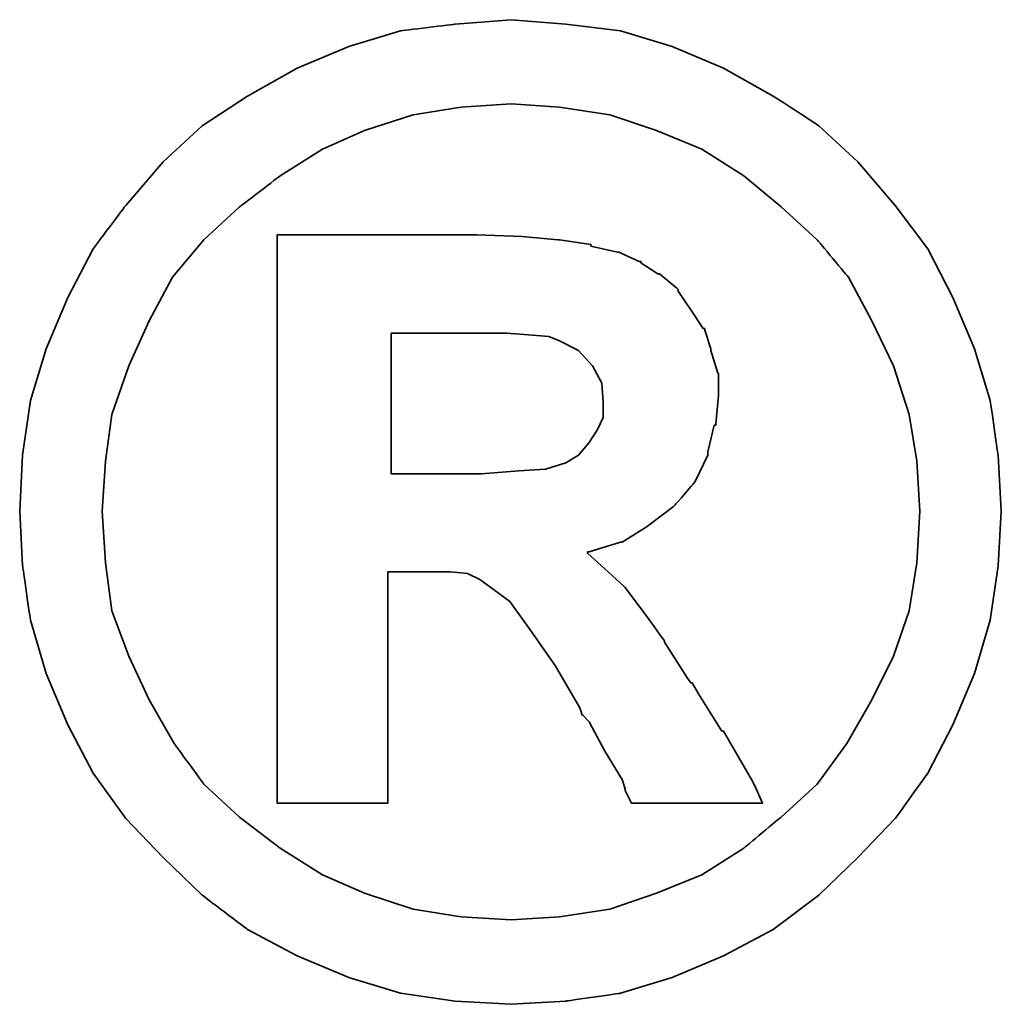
# Model space of a CAD drawing. Header units: inches. Extents: x 5 to 239, y 21 to 140.
# Tile 46 of 47: x 173.674 to 174.438, y 98.799 to 99.566. Entities that reach past the tile are written whole.
import ezdxf

# ---------------------------------------------------------------- set-up
doc = ezdxf.new("R2010")
doc.units = ezdxf.units.IN
doc.layers.add('DIM', color=4, linetype='Continuous')
doc.layers.add('layer 1', color=7, linetype='Continuous')

# ---------------------------------------------------------------- blocks, each defined once
blk = doc.blocks.new('TBI MOTION logo(完整正式版)')
at = {"layer": 'layer 1', "color": 22, "lineweight": 35}
for points, knots in [([(81.20634, 4.98624), (81.20634, 4.98624), (81.18649, 5.32862), (81.18649, 5.32862), (81.18649, 5.32862), (81.18649, 5.32862), (81.13886, 5.66206), (81.13886, 5.66206), (81.13886, 5.66206), (81.13886, 5.66206), (81.04359, 5.97764), (81.04359, 5.97764), (81.04359, 5.97764), (81.04359, 5.97764), (80.91061, 6.29124), (80.91061, 6.29124), (80.91061, 6.29124), (80.91061, 6.29124), (80.75778, 6.58697), (80.75778, 6.58697), (80.75778, 6.58697), (80.75778, 6.58697), (80.5593, 6.85294), (80.5593, 6.85294), (80.5593, 6.85294), (80.5593, 6.85294), (80.33105, 7.1189), (80.33105, 7.1189), (80.33105, 7.1189), (80.33105, 7.1189), (80.09287, 7.33921), (80.09287, 7.33921), (80.09287, 7.33921), (80.09287, 7.33921), (79.815, 7.51982), (79.815, 7.51982), (79.815, 7.51982), (79.815, 7.51982), (79.51133, 7.69051), (79.51133, 7.69051), (79.51133, 7.69051), (79.51133, 7.69051), (79.19773, 7.8235), (79.19773, 7.8235), (79.19773, 7.8235), (79.19773, 7.8235), (78.88215, 7.91877), (78.88215, 7.91877), (78.88215, 7.91877), (78.88215, 7.91877), (78.54871, 7.95846), (78.54871, 7.95846), (78.54871, 7.95846), (78.54871, 7.95846), (78.21526, 7.98625), (78.21526, 7.98625), (78.21526, 7.98625), (78.21526, 7.98625), (77.87388, 7.95846), (77.87388, 7.95846), (77.87388, 7.95846), (77.87388, 7.95846), (77.54044, 7.91877), (77.54044, 7.91877), (77.54044, 7.91877), (77.54044, 7.91877), (77.22485, 7.8235), (77.22485, 7.8235), (77.22485, 7.8235), (77.22485, 7.8235), (76.91027, 7.69051), (76.91027, 7.69051), (76.91027, 7.69051), (76.91027, 7.69051), (76.6056, 7.51982), (76.6056, 7.51982), (76.6056, 7.51982), (76.6056, 7.51982), (76.32972, 7.33921), (76.32972, 7.33921), (76.32972, 7.33921), (76.32972, 7.33921), (76.09154, 7.1189), (76.09154, 7.1189), (76.09154, 7.1189), (76.09154, 7.1189), (75.86329, 6.85294), (75.86329, 6.85294), (75.86329, 6.85294), (75.86329, 6.85294), (75.66382, 6.58697), (75.66382, 6.58697), (75.66382, 6.58697), (75.66382, 6.58697), (75.51099, 6.29124), (75.51099, 6.29124), (75.51099, 6.29124), (75.51099, 6.29124), (75.37702, 5.97764), (75.37702, 5.97764), (75.37702, 5.97764), (75.37702, 5.97764), (75.28175, 5.66206), (75.28175, 5.66206), (75.28175, 5.66206), (75.28175, 5.66206), (75.23411, 5.32862), (75.23411, 5.32862), (75.23411, 5.32862), (75.23411, 5.32862), (75.21625, 4.98624), (75.21625, 4.98624), (75.21625, 4.98624), (75.21625, 4.98624), (75.23411, 4.6528), (75.23411, 4.6528), (75.23411, 4.6528), (75.23411, 4.6528), (75.28175, 4.32035), (75.28175, 4.32035), (75.28175, 4.32035), (75.28175, 4.32035), (75.37702, 3.99583), (75.37702, 3.99583), (75.37702, 3.99583), (75.37702, 3.99583), (75.51099, 3.68224), (75.51099, 3.68224), (75.51099, 3.68224), (75.51099, 3.68224), (75.66382, 3.38749), (75.66382, 3.38749), (75.66382, 3.38749), (75.66382, 3.38749), (75.86329, 3.10963), (75.86329, 3.10963), (75.86329, 3.10963), (75.86329, 3.10963), (76.09154, 2.87145), (76.09154, 2.87145), (76.09154, 2.87145), (76.09154, 2.87145), (76.32972, 2.6432), (76.32972, 2.6432), (76.32972, 2.6432), (76.32972, 2.6432), (76.6056, 2.43381), (76.6056, 2.43381), (76.6056, 2.43381), (76.6056, 2.43381), (76.91027, 2.27205), (76.91027, 2.27205), (76.91027, 2.27205), (76.91027, 2.27205), (77.22485, 2.13906), (77.22485, 2.13906), (77.22485, 2.13906), (77.22485, 2.13906), (77.54044, 2.0438), (77.54044, 2.0438), (77.54044, 2.0438), (77.54044, 2.0438), (77.87388, 1.99616), (77.87388, 1.99616), (77.87388, 1.99616), (77.87388, 1.99616), (78.21526, 1.97631), (78.21526, 1.97631), (78.21526, 1.97631), (78.21526, 1.97631), (78.54871, 1.99616), (78.54871, 1.99616), (78.54871, 1.99616), (78.54871, 1.99616), (78.88215, 2.0438), (78.88215, 2.0438), (78.88215, 2.0438), (78.88215, 2.0438), (79.19773, 2.13906), (79.19773, 2.13906), (79.19773, 2.13906), (79.19773, 2.13906), (79.51133, 2.27205), (79.51133, 2.27205), (79.51133, 2.27205), (79.51133, 2.27205), (79.815, 2.43381), (79.815, 2.43381), (79.815, 2.43381), (79.815, 2.43381), (80.09287, 2.6432), (80.09287, 2.6432), (80.09287, 2.6432), (80.09287, 2.6432), (80.33105, 2.87145), (80.33105, 2.87145), (80.33105, 2.87145), (80.33105, 2.87145), (80.5593, 3.10963), (80.5593, 3.10963), (80.5593, 3.10963), (80.5593, 3.10963), (80.75778, 3.38749), (80.75778, 3.38749), (80.75778, 3.38749), (80.75778, 3.38749), (80.91061, 3.68224), (80.91061, 3.68224), (80.91061, 3.68224), (80.91061, 3.68224), (81.04359, 3.99583), (81.04359, 3.99583), (81.04359, 3.99583), (81.04359, 3.99583), (81.13886, 4.32035), (81.13886, 4.32035), (81.13886, 4.32035), (81.13886, 4.32035), (81.18649, 4.6528), (81.18649, 4.6528), (81.18649, 4.6528), (81.18649, 4.6528), (81.20634, 4.98624), (81.20634, 4.98624)], [0, 0, 0, 0, 0.0178571, 0.0178571, 0.0178571, 0.0178572, 0.0357143, 0.0357143, 0.0357143, 0.0357143, 0.0535714, 0.0535714, 0.0535714, 0.0535714, 0.0714286, 0.0714286, 0.0714286, 0.0714286, 0.0892857, 0.0892857, 0.0892857, 0.0892857, 0.1071429, 0.1071429, 0.1071429, 0.1071429, 0.125, 0.125, 0.125, 0.125, 0.1428571, 0.1428571, 0.1428571, 0.1428572, 0.1607143, 0.1607143, 0.1607143, 0.1607143, 0.1785714, 0.1785714, 0.1785714, 0.1785714, 0.1964286, 0.1964286, 0.1964286, 0.1964286, 0.2142857, 0.2142857, 0.2142857, 0.2142857, 0.2321429, 0.2321429, 0.2321429, 0.2321429, 0.25, 0.25, 0.25, 0.25, 0.2678571, 0.2678571, 0.2678571, 0.2678572, 0.2857143, 0.2857143, 0.2857143, 0.2857143, 0.3035714, 0.3035714, 0.3035714, 0.3035714, 0.3214286, 0.3214286, 0.3214286, 0.3214286, 0.3392857, 0.3392857, 0.3392857, 0.3392857, 0.3571429, 0.3571429, 0.3571429, 0.3571429, 0.375, 0.375, 0.375, 0.375, 0.3928571, 0.3928571, 0.3928571, 0.3928572, 0.4107143, 0.4107143, 0.4107143, 0.4107143, 0.4285714, 0.4285714, 0.4285714, 0.4285714, 0.4464286, 0.4464286, 0.4464286, 0.4464286, 0.4642857, 0.4642857, 0.4642857, 0.4642857, 0.4821429, 0.4821429, 0.4821429, 0.4821429, 0.5, 0.5, 0.5, 0.5, 0.5178571, 0.5178571, 0.5178571, 0.5178572, 0.5357143, 0.5357143, 0.5357143, 0.5357143, 0.5535714, 0.5535714, 0.5535714, 0.5535714, 0.5714286, 0.5714286, 0.5714286, 0.5714286, 0.5892857, 0.5892857, 0.5892857, 0.5892857, 0.6071429, 0.6071429, 0.6071429, 0.6071429, 0.625, 0.625, 0.625, 0.625, 0.6428571, 0.6428571, 0.6428571, 0.6428572, 0.6607143, 0.6607143, 0.6607143, 0.6607143, 0.6785714, 0.6785714, 0.6785714, 0.6785714, 0.6964286, 0.6964286, 0.6964286, 0.6964286, 0.7142857, 0.7142857, 0.7142857, 0.7142857, 0.7321429, 0.7321429, 0.7321429, 0.7321429, 0.75, 0.75, 0.75, 0.75, 0.7678571, 0.7678571, 0.7678571, 0.7678572, 0.7857143, 0.7857143, 0.7857143, 0.7857143, 0.8035714, 0.8035714, 0.8035714, 0.8035714, 0.8214286, 0.8214286, 0.8214286, 0.8214286, 0.8392857, 0.8392857, 0.8392857, 0.8392857, 0.8571429, 0.8571429, 0.8571429, 0.8571429, 0.875, 0.875, 0.875, 0.875, 0.8928571, 0.8928571, 0.8928571, 0.8928572, 0.9107143, 0.9107143, 0.9107143, 0.9107143, 0.9285714, 0.9285714, 0.9285714, 0.9285714, 0.9464286, 0.9464286, 0.9464286, 0.9464286, 0.9642857, 0.9642857, 0.9642857, 0.9642857, 0.9821429, 0.9821429, 0.9821429, 0.9821429, 1, 1, 1, 1]), ([(80.71014, 4.98624), (80.71014, 4.98624), (80.69129, 5.29091), (80.69129, 5.29091), (80.69129, 5.29091), (80.69129, 5.29091), (80.64464, 5.57672), (80.64464, 5.57672), (80.64464, 5.57672), (80.64464, 5.57672), (80.54937, 5.87245), (80.54937, 5.87245), (80.54937, 5.87245), (80.54937, 5.87245), (80.41639, 6.14833), (80.41639, 6.14833), (80.41639, 6.14833), (80.41639, 6.14833), (80.27349, 6.41429), (80.27349, 6.41429), (80.27349, 6.41429), (80.27349, 6.41429), (80.08295, 6.64255), (80.08295, 6.64255), (80.08295, 6.64255), (80.08295, 6.64255), (79.86264, 6.84301), (79.86264, 6.84301), (79.86264, 6.84301), (79.86264, 6.84301), (79.63439, 7.03355), (79.63439, 7.03355), (79.63439, 7.03355), (79.63439, 7.03355), (79.37835, 7.1963), (79.37835, 7.1963), (79.37835, 7.1963), (79.37835, 7.1963), (79.10246, 7.30944), (79.10246, 7.30944), (79.10246, 7.30944), (79.10246, 7.30944), (78.81665, 7.40471), (78.81665, 7.40471), (78.81665, 7.40471), (78.81665, 7.40471), (78.511, 7.45234), (78.511, 7.45234), (78.511, 7.45234), (78.511, 7.45234), (78.21526, 7.47219), (78.21526, 7.47219), (78.21526, 7.47219), (78.21526, 7.47219), (77.9106, 7.45234), (77.9106, 7.45234), (77.9106, 7.45234), (77.9106, 7.45234), (77.61685, 7.40471), (77.61685, 7.40471), (77.61685, 7.40471), (77.61685, 7.40471), (77.32012, 7.30944), (77.32012, 7.30944), (77.32012, 7.30944), (77.32012, 7.30944), (77.06309, 7.1963), (77.06309, 7.1963), (77.06309, 7.1963), (77.06309, 7.1963), (76.80606, 7.03355), (76.80606, 7.03355), (76.80606, 7.03355), (76.80606, 7.03355), (76.55797, 6.84301), (76.55797, 6.84301), (76.55797, 6.84301), (76.55797, 6.84301), (76.34063, 6.64255), (76.34063, 6.64255), (76.34063, 6.64255), (76.34063, 6.64255), (76.1491, 6.41429), (76.1491, 6.41429), (76.1491, 6.41429), (76.1491, 6.41429), (76.0062, 6.14833), (76.0062, 6.14833), (76.0062, 6.14833), (76.0062, 6.14833), (75.88314, 5.87245), (75.88314, 5.87245), (75.88314, 5.87245), (75.88314, 5.87245), (75.77794, 5.57672), (75.77794, 5.57672), (75.77794, 5.57672), (75.77794, 5.57672), (75.73924, 5.29091), (75.73924, 5.29091), (75.73924, 5.29091), (75.73924, 5.29091), (75.72039, 4.98624), (75.72039, 4.98624), (75.72039, 4.98624), (75.72039, 4.98624), (75.73924, 4.67165), (75.73924, 4.67165), (75.73924, 4.67165), (75.73924, 4.67165), (75.77794, 4.37791), (75.77794, 4.37791), (75.77794, 4.37791), (75.77794, 4.37791), (75.88314, 4.10102), (75.88314, 4.10102), (75.88314, 4.10102), (75.88314, 4.10102), (76.0062, 3.83407), (76.0062, 3.83407), (76.0062, 3.83407), (76.0062, 3.83407), (76.15902, 3.56811), (76.15902, 3.56811), (76.15902, 3.56811), (76.15902, 3.56811), (76.34063, 3.32001), (76.34063, 3.32001), (76.34063, 3.32001), (76.34063, 3.32001), (76.55797, 3.11955), (76.55797, 3.11955), (76.55797, 3.11955), (76.55797, 3.11955), (76.80606, 2.92901), (76.80606, 2.92901), (76.80606, 2.92901), (76.80606, 2.92901), (77.06309, 2.76725), (77.06309, 2.76725), (77.06309, 2.76725), (77.06309, 2.76725), (77.32012, 2.65412), (77.32012, 2.65412), (77.32012, 2.65412), (77.32012, 2.65412), (77.61685, 2.55786), (77.61685, 2.55786), (77.61685, 2.55786), (77.61685, 2.55786), (77.9106, 2.51022), (77.9106, 2.51022), (77.9106, 2.51022), (77.9106, 2.51022), (78.21526, 2.49137), (78.21526, 2.49137), (78.21526, 2.49137), (78.21526, 2.49137), (78.511, 2.51022), (78.511, 2.51022), (78.511, 2.51022), (78.511, 2.51022), (78.81665, 2.55786), (78.81665, 2.55786), (78.81665, 2.55786), (78.81665, 2.55786), (79.10246, 2.65412), (79.10246, 2.65412), (79.10246, 2.65412), (79.10246, 2.65412), (79.37835, 2.76725), (79.37835, 2.76725), (79.37835, 2.76725), (79.37835, 2.76725), (79.63439, 2.92901), (79.63439, 2.92901), (79.63439, 2.92901), (79.63439, 2.92901), (79.86264, 3.11955), (79.86264, 3.11955), (79.86264, 3.11955), (79.86264, 3.11955), (80.08295, 3.32001), (80.08295, 3.32001), (80.08295, 3.32001), (80.08295, 3.32001), (80.26356, 3.56811), (80.26356, 3.56811), (80.26356, 3.56811), (80.26356, 3.56811), (80.41639, 3.83407), (80.41639, 3.83407), (80.41639, 3.83407), (80.41639, 3.83407), (80.54937, 4.10102), (80.54937, 4.10102), (80.54937, 4.10102), (80.54937, 4.10102), (80.64464, 4.37791), (80.64464, 4.37791), (80.64464, 4.37791), (80.64464, 4.37791), (80.69129, 4.67165), (80.69129, 4.67165), (80.69129, 4.67165), (80.69129, 4.67165), (80.71014, 4.98624), (80.71014, 4.98624)], [0, 0, 0, 0, 0.0192308, 0.0192308, 0.0192308, 0.0192308, 0.0384615, 0.0384615, 0.0384615, 0.0384615, 0.0576923, 0.0576923, 0.0576923, 0.0576923, 0.0769231, 0.0769231, 0.0769231, 0.0769231, 0.0961538, 0.0961538, 0.0961538, 0.0961539, 0.1153846, 0.1153846, 0.1153846, 0.1153846, 0.1346154, 0.1346154, 0.1346154, 0.1346154, 0.1538462, 0.1538462, 0.1538462, 0.1538462, 0.1730769, 0.1730769, 0.1730769, 0.1730769, 0.1923077, 0.1923077, 0.1923077, 0.1923077, 0.2115385, 0.2115385, 0.2115385, 0.2115385, 0.2307692, 0.2307692, 0.2307692, 0.2307692, 0.25, 0.25, 0.25, 0.25, 0.2692308, 0.2692308, 0.2692308, 0.2692308, 0.2884615, 0.2884615, 0.2884615, 0.2884615, 0.3076923, 0.3076923, 0.3076923, 0.3076923, 0.3269231, 0.3269231, 0.3269231, 0.3269231, 0.3461538, 0.3461538, 0.3461538, 0.3461539, 0.3653846, 0.3653846, 0.3653846, 0.3653846, 0.3846154, 0.3846154, 0.3846154, 0.3846154, 0.4038462, 0.4038462, 0.4038462, 0.4038462, 0.4230769, 0.4230769, 0.4230769, 0.4230769, 0.4423077, 0.4423077, 0.4423077, 0.4423077, 0.4615385, 0.4615385, 0.4615385, 0.4615385, 0.4807692, 0.4807692, 0.4807692, 0.4807692, 0.5, 0.5, 0.5, 0.5, 0.5192308, 0.5192308, 0.5192308, 0.5192308, 0.5384615, 0.5384615, 0.5384615, 0.5384615, 0.5576923, 0.5576923, 0.5576923, 0.5576923, 0.5769231, 0.5769231, 0.5769231, 0.5769231, 0.5961538, 0.5961538, 0.5961538, 0.5961539, 0.6153846, 0.6153846, 0.6153846, 0.6153846, 0.6346154, 0.6346154, 0.6346154, 0.6346154, 0.6538462, 0.6538462, 0.6538462, 0.6538462, 0.6730769, 0.6730769, 0.6730769, 0.6730769, 0.6923077, 0.6923077, 0.6923077, 0.6923077, 0.7115385, 0.7115385, 0.7115385, 0.7115385, 0.7307692, 0.7307692, 0.7307692, 0.7307692, 0.75, 0.75, 0.75, 0.75, 0.7692308, 0.7692308, 0.7692308, 0.7692308, 0.7884615, 0.7884615, 0.7884615, 0.7884615, 0.8076923, 0.8076923, 0.8076923, 0.8076923, 0.8269231, 0.8269231, 0.8269231, 0.8269231, 0.8461538, 0.8461538, 0.8461538, 0.8461539, 0.8653846, 0.8653846, 0.8653846, 0.8653846, 0.8846154, 0.8846154, 0.8846154, 0.8846154, 0.9038462, 0.9038462, 0.9038462, 0.9038462, 0.9230769, 0.9230769, 0.9230769, 0.9230769, 0.9423077, 0.9423077, 0.9423077, 0.9423077, 0.9615385, 0.9615385, 0.9615385, 0.9615385, 0.9807692, 0.9807692, 0.9807692, 0.9807692, 1, 1, 1, 1]), ([(76.78721, 3.2823), (76.78721, 3.2823), (76.78721, 3.32001), (76.78721, 3.32001), (76.78721, 3.32001), (76.78721, 3.32001), (76.78721, 3.42422), (76.78721, 3.42422), (76.78721, 3.42422), (76.78721, 3.42422), (76.78721, 3.59689), (76.78721, 3.59689), (76.78721, 3.59689), (76.78721, 3.59689), (76.78721, 3.80529), (76.78721, 3.80529), (76.78721, 3.80529), (76.78721, 3.80529), (76.78721, 4.0524), (76.78721, 4.0524), (76.78721, 4.0524), (76.78721, 4.0524), (76.78721, 4.32035), (76.78721, 4.32035), (76.78721, 4.32035), (76.78721, 4.32035), (76.78721, 4.92868), (76.78721, 4.92868), (76.78721, 4.92868), (76.78721, 4.92868), (76.78721, 5.53801), (76.78721, 5.53801), (76.78721, 5.53801), (76.78721, 5.53801), (76.78721, 5.82482), (76.78721, 5.82482), (76.78721, 5.82482), (76.78721, 5.82482), (76.78721, 6.07291), (76.78721, 6.07291), (76.78721, 6.07291), (76.78721, 6.07291), (76.78721, 6.30017), (76.78721, 6.30017), (76.78721, 6.30017), (76.78721, 6.30017), (76.78721, 6.45399), (76.78721, 6.45399), (76.78721, 6.45399), (76.78721, 6.45399), (76.78721, 6.5572), (76.78721, 6.5572), (76.78721, 6.5572), (76.78721, 6.5572), (76.78721, 6.59689), (76.78721, 6.59689), (76.78721, 6.59689), (76.78721, 6.59689), (76.78721, 6.67232), (76.78721, 6.67232), (76.78721, 6.67232), (76.78721, 6.67232), (76.8537, 6.67232), (76.8537, 6.67232), (76.8537, 6.67232), (76.8537, 6.67232), (76.87355, 6.67232), (76.87355, 6.67232), (76.87355, 6.67232), (76.87355, 6.67232), (76.91027, 6.67232), (76.91027, 6.67232), (76.91027, 6.67232), (76.91027, 6.67232), (77.04424, 6.67232), (77.04424, 6.67232), (77.04424, 6.67232), (77.04424, 6.67232), (77.22485, 6.67232), (77.22485, 6.67232), (77.22485, 6.67232), (77.22485, 6.67232), (77.43524, 6.67232), (77.43524, 6.67232), (77.43524, 6.67232), (77.43524, 6.67232), (77.65357, 6.67232), (77.65357, 6.67232), (77.65357, 6.67232), (77.65357, 6.67232), (77.82625, 6.67232), (77.82625, 6.67232), (77.82625, 6.67232), (77.82625, 6.67232), (77.94037, 6.67232), (77.94037, 6.67232), (77.94037, 6.67232), (77.94037, 6.67232), (77.97709, 6.67232), (77.97709, 6.67232), (77.97709, 6.67232), (77.97709, 6.67232), (77.99694, 6.67232), (77.99694, 6.67232), (77.99694, 6.67232), (77.99694, 6.67232), (78.00686, 6.67232), (78.00686, 6.67232), (78.00686, 6.67232), (78.00686, 6.67232), (78.28275, 6.6624), (78.28275, 6.6624), (78.28275, 6.6624), (78.28275, 6.6624), (78.50107, 6.64255), (78.50107, 6.64255), (78.50107, 6.64255), (78.50107, 6.64255), (78.511, 6.64255), (78.511, 6.64255), (78.511, 6.64255), (78.511, 6.64255), (78.70154, 6.61476), (78.70154, 6.61476), (78.70154, 6.61476), (78.70154, 6.61476), (78.70154, 6.60483), (78.70154, 6.60483), (78.70154, 6.60483), (78.70154, 6.60483), (78.86429, 6.56713), (78.86429, 6.56713), (78.86429, 6.56713), (78.86429, 6.56713), (78.87223, 6.56713), (78.87223, 6.56713), (78.87223, 6.56713), (78.87223, 6.56713), (78.99727, 6.51056), (78.99727, 6.51056), (78.99727, 6.51056), (78.99727, 6.51056), (79.00719, 6.51056), (79.00719, 6.51056), (79.00719, 6.51056), (79.00719, 6.51056), (79.00719, 6.50162), (79.00719, 6.50162), (79.00719, 6.50162), (79.00719, 6.50162), (79.1104, 6.43415), (79.1104, 6.43415), (79.1104, 6.43415), (79.1104, 6.43415), (79.12132, 6.43415), (79.12132, 6.43415), (79.12132, 6.43415), (79.12132, 6.43415), (79.22552, 6.34781), (79.22552, 6.34781), (79.22552, 6.34781), (79.22552, 6.34781), (79.23544, 6.33888), (79.23544, 6.33888), (79.23544, 6.33888), (79.23544, 6.33888), (79.23544, 6.32895), (79.23544, 6.32895), (79.23544, 6.32895), (79.23544, 6.32895), (79.31087, 6.21483), (79.31087, 6.21483), (79.31087, 6.21483), (79.31087, 6.21483), (79.38629, 6.1007), (79.38629, 6.1007), (79.38629, 6.1007), (79.38629, 6.1007), (79.3972, 6.1007), (79.3972, 6.1007), (79.3972, 6.1007), (79.3972, 6.1007), (79.3972, 6.09078), (79.3972, 6.09078), (79.3972, 6.09078), (79.3972, 6.09078), (79.43392, 5.97764), (79.43392, 5.97764), (79.43392, 5.97764), (79.43392, 5.97764), (79.43392, 5.96772), (79.43392, 5.96772), (79.43392, 5.96772), (79.43392, 5.96772), (79.47362, 5.83474), (79.47362, 5.83474), (79.47362, 5.83474), (79.47362, 5.83474), (79.48156, 5.82482), (79.48156, 5.82482), (79.48156, 5.82482), (79.48156, 5.82482), (79.48156, 5.69977), (79.48156, 5.69977), (79.48156, 5.69977), (79.48156, 5.69977), (79.48156, 5.69183), (79.48156, 5.69183), (79.48156, 5.69183), (79.48156, 5.69183), (79.4637, 5.51915), (79.4637, 5.51915), (79.4637, 5.51915), (79.4637, 5.51915), (79.4637, 5.51122), (79.4637, 5.51122), (79.4637, 5.51122), (79.4637, 5.51122), (79.45377, 5.51122), (79.45377, 5.51122), (79.45377, 5.51122), (79.45377, 5.51122), (79.41507, 5.34847), (79.41507, 5.34847), (79.41507, 5.34847), (79.41507, 5.34847), (79.41507, 5.33854), (79.41507, 5.33854), (79.41507, 5.33854), (79.41507, 5.33854), (79.41507, 5.32862), (79.41507, 5.32862), (79.41507, 5.32862), (79.41507, 5.32862), (79.33865, 5.16785), (79.33865, 5.16785), (79.33865, 5.16785), (79.33865, 5.16785), (79.33071, 5.15693), (79.33071, 5.15693), (79.33071, 5.15693), (79.33071, 5.15693), (79.2156, 5.02495), (79.2156, 5.02495), (79.2156, 5.02495), (79.2156, 5.02495), (79.20567, 5.01502), (79.20567, 5.01502), (79.20567, 5.01502), (79.20567, 5.01502), (79.05483, 4.89991), (79.05483, 4.89991), (79.05483, 4.89991), (79.05483, 4.89991), (79.04491, 4.89197), (79.04491, 4.89197), (79.04491, 4.89197), (79.04491, 4.89197), (78.89208, 4.7967), (78.89208, 4.7967), (78.89208, 4.7967), (78.89208, 4.7967), (78.88215, 4.7967), (78.88215, 4.7967), (78.88215, 4.7967), (78.88215, 4.7967), (78.69161, 4.73913), (78.69161, 4.73913), (78.69161, 4.73913), (78.69161, 4.73913), (78.68169, 4.73913), (78.68169, 4.73913), (78.68169, 4.73913), (78.68169, 4.73913), (78.68169, 4.72921), (78.68169, 4.72921), (78.68169, 4.72921), (78.68169, 4.72921), (78.78688, 4.63394), (78.78688, 4.63394), (78.78688, 4.63394), (78.78688, 4.63394), (78.902, 4.52875), (78.902, 4.52875), (78.902, 4.52875), (78.902, 4.52875), (78.91093, 4.52081), (78.91093, 4.52081), (78.91093, 4.52081), (78.91093, 4.52081), (79.02506, 4.36798), (79.02506, 4.36798), (79.02506, 4.36798), (79.02506, 4.36798), (79.1501, 4.1953), (79.1501, 4.1953), (79.1501, 4.1953), (79.1501, 4.1953), (79.1501, 4.18736), (79.1501, 4.18736), (79.1501, 4.18736), (79.1501, 4.18736), (79.29201, 3.96705), (79.29201, 3.96705), (79.29201, 3.96705), (79.29201, 3.96705), (79.31087, 3.93828), (79.31087, 3.93828), (79.31087, 3.93828), (79.31087, 3.93828), (79.32079, 3.93828), (79.32079, 3.93828), (79.32079, 3.93828), (79.32079, 3.93828), (79.3585, 3.87178), (79.3585, 3.87178), (79.3585, 3.87178), (79.3585, 3.87178), (79.50141, 3.64353), (79.50141, 3.64353), (79.50141, 3.64353), (79.50141, 3.64353), (79.51133, 3.64353), (79.51133, 3.64353), (79.51133, 3.64353), (79.51133, 3.64353), (79.64431, 3.41528), (79.64431, 3.41528), (79.64431, 3.41528), (79.64431, 3.41528), (79.68202, 3.3478), (79.68202, 3.3478), (79.68202, 3.3478), (79.68202, 3.3478), (79.70187, 3.31009), (79.70187, 3.31009), (79.70187, 3.31009), (79.70187, 3.31009), (79.7495, 3.2049), (79.7495, 3.2049), (79.7495, 3.2049), (79.7495, 3.2049), (79.64431, 3.2049), (79.64431, 3.2049), (79.64431, 3.2049), (79.64431, 3.2049), (79.62546, 3.2049), (79.62546, 3.2049), (79.62546, 3.2049), (79.62546, 3.2049), (79.53912, 3.2049), (79.53912, 3.2049), (79.53912, 3.2049), (79.53912, 3.2049), (79.31087, 3.2049), (79.31087, 3.2049), (79.31087, 3.2049), (79.31087, 3.2049), (79.08262, 3.2049), (79.08262, 3.2049), (79.08262, 3.2049), (79.08262, 3.2049), (79.00719, 3.2049), (79.00719, 3.2049), (79.00719, 3.2049), (79.00719, 3.2049), (78.98735, 3.2049), (78.98735, 3.2049), (78.98735, 3.2049), (78.98735, 3.2049), (78.94964, 3.2049), (78.94964, 3.2049), (78.94964, 3.2049), (78.94964, 3.2049), (78.92979, 3.24459), (78.92979, 3.24459), (78.92979, 3.24459), (78.92979, 3.24459), (78.91093, 3.2823), (78.91093, 3.2823), (78.91093, 3.2823), (78.91093, 3.2823), (78.91093, 3.29223), (78.91093, 3.29223), (78.91093, 3.29223), (78.91093, 3.29223), (78.89208, 3.3478), (78.89208, 3.3478), (78.89208, 3.3478), (78.89208, 3.3478), (78.78688, 3.52048), (78.78688, 3.52048), (78.78688, 3.52048), (78.78688, 3.52048), (78.69161, 3.7001), (78.69161, 3.7001), (78.69161, 3.7001), (78.69161, 3.7001), (78.6539, 3.7388), (78.6539, 3.7388), (78.6539, 3.7388), (78.6539, 3.7388), (78.64398, 3.74873), (78.64398, 3.74873), (78.64398, 3.74873), (78.64398, 3.74873), (78.64398, 3.75766), (78.64398, 3.75766), (78.64398, 3.75766), (78.64398, 3.75766), (78.63405, 3.78644), (78.63405, 3.78644), (78.63405, 3.78644), (78.63405, 3.78644), (78.48321, 4.04347), (78.48321, 4.04347), (78.48321, 4.04347), (78.48321, 4.04347), (78.33038, 4.2618), (78.33038, 4.2618), (78.33038, 4.2618), (78.33038, 4.2618), (78.20732, 4.43447), (78.20732, 4.43447), (78.20732, 4.43447), (78.20732, 4.43447), (78.09221, 4.52081), (78.09221, 4.52081), (78.09221, 4.52081), (78.09221, 4.52081), (78.02472, 4.56845), (78.02472, 4.56845), (78.02472, 4.56845), (78.02472, 4.56845), (77.9493, 4.60616), (77.9493, 4.60616), (77.9493, 4.60616), (77.9493, 4.60616), (77.8451, 4.61608), (77.8451, 4.61608), (77.8451, 4.61608), (77.8451, 4.61608), (77.71113, 4.61608), (77.71113, 4.61608), (77.71113, 4.61608), (77.71113, 4.61608), (77.69128, 4.61608), (77.69128, 4.61608), (77.69128, 4.61608), (77.69128, 4.61608), (77.67342, 4.61608), (77.67342, 4.61608), (77.67342, 4.61608), (77.67342, 4.61608), (77.5583, 4.61608), (77.5583, 4.61608), (77.5583, 4.61608), (77.5583, 4.61608), (77.46303, 4.61608), (77.46303, 4.61608), (77.46303, 4.61608), (77.46303, 4.61608), (77.46303, 4.54761), (77.46303, 4.54761), (77.46303, 4.54761), (77.46303, 4.54761), (77.46303, 4.47318), (77.46303, 4.47318), (77.46303, 4.47318), (77.46303, 4.47318), (77.46303, 4.24294), (77.46303, 4.24294), (77.46303, 4.24294), (77.46303, 4.24294), (77.46303, 3.99583), (77.46303, 3.99583), (77.46303, 3.99583), (77.46303, 3.99583), (77.46303, 3.72888), (77.46303, 3.72888), (77.46303, 3.72888), (77.46303, 3.72888), (77.46303, 3.51055), (77.46303, 3.51055), (77.46303, 3.51055), (77.46303, 3.51055), (77.46303, 3.42422), (77.46303, 3.42422), (77.46303, 3.42422), (77.46303, 3.42422), (77.46303, 3.35773), (77.46303, 3.35773), (77.46303, 3.35773), (77.46303, 3.35773), (77.46303, 3.30017), (77.46303, 3.30017), (77.46303, 3.30017), (77.46303, 3.30017), (77.46303, 3.2823), (77.46303, 3.2823), (77.46303, 3.2823), (77.46303, 3.2823), (77.46303, 3.2049), (77.46303, 3.2049), (77.46303, 3.2049), (77.46303, 3.2049), (77.39753, 3.2049), (77.39753, 3.2049), (77.39753, 3.2049), (77.39753, 3.2049), (77.37768, 3.2049), (77.37768, 3.2049), (77.37768, 3.2049), (77.37768, 3.2049), (77.32012, 3.2049), (77.32012, 3.2049), (77.32012, 3.2049), (77.32012, 3.2049), (77.12165, 3.2049), (77.12165, 3.2049), (77.12165, 3.2049), (77.12165, 3.2049), (76.94897, 3.2049), (76.94897, 3.2049), (76.94897, 3.2049), (76.94897, 3.2049), (76.8924, 3.2049), (76.8924, 3.2049), (76.8924, 3.2049), (76.8924, 3.2049), (76.8537, 3.2049), (76.8537, 3.2049), (76.8537, 3.2049), (76.8537, 3.2049), (76.78721, 3.2049), (76.78721, 3.2049), (76.78721, 3.2049), (76.78721, 3.2049), (76.78721, 3.2823), (76.78721, 3.2823)], [0, 0, 0, 0, 0.0074074, 0.0074074, 0.0074074, 0.0074074, 0.0148148, 0.0148148, 0.0148148, 0.0148148, 0.0222222, 0.0222222, 0.0222222, 0.0222222, 0.0296296, 0.0296296, 0.0296296, 0.0296296, 0.037037, 0.037037, 0.037037, 0.037037, 0.0444444, 0.0444444, 0.0444444, 0.0444445, 0.0518519, 0.0518519, 0.0518519, 0.0518519, 0.0592593, 0.0592593, 0.0592593, 0.0592593, 0.0666667, 0.0666667, 0.0666667, 0.0666667, 0.0740741, 0.0740741, 0.0740741, 0.0740741, 0.0814815, 0.0814815, 0.0814815, 0.0814815, 0.0888889, 0.0888889, 0.0888889, 0.0888889, 0.0962963, 0.0962963, 0.0962963, 0.0962963, 0.1037037, 0.1037037, 0.1037037, 0.1037037, 0.1111111, 0.1111111, 0.1111111, 0.1111111, 0.1185185, 0.1185185, 0.1185185, 0.1185185, 0.1259259, 0.1259259, 0.1259259, 0.1259259, 0.1333333, 0.1333333, 0.1333333, 0.1333333, 0.1407407, 0.1407407, 0.1407407, 0.1407408, 0.1481481, 0.1481481, 0.1481481, 0.1481482, 0.1555556, 0.1555556, 0.1555556, 0.1555556, 0.162963, 0.162963, 0.162963, 0.162963, 0.1703704, 0.1703704, 0.1703704, 0.1703704, 0.1777778, 0.1777778, 0.1777778, 0.1777778, 0.1851852, 0.1851852, 0.1851852, 0.1851852, 0.1925926, 0.1925926, 0.1925926, 0.1925926, 0.2, 0.2, 0.2, 0.2, 0.2074074, 0.2074074, 0.2074074, 0.2074074, 0.2148148, 0.2148148, 0.2148148, 0.2148148, 0.2222222, 0.2222222, 0.2222222, 0.2222222, 0.2296296, 0.2296296, 0.2296296, 0.2296296, 0.237037, 0.237037, 0.237037, 0.237037, 0.2444444, 0.2444444, 0.2444444, 0.2444445, 0.2518519, 0.2518519, 0.2518519, 0.2518519, 0.2592593, 0.2592593, 0.2592593, 0.2592593, 0.2666667, 0.2666667, 0.2666667, 0.2666667, 0.2740741, 0.2740741, 0.2740741, 0.2740741, 0.2814815, 0.2814815, 0.2814815, 0.2814815, 0.2888889, 0.2888889, 0.2888889, 0.2888889, 0.2962963, 0.2962963, 0.2962963, 0.2962963, 0.3037037, 0.3037037, 0.3037037, 0.3037037, 0.3111111, 0.3111111, 0.3111111, 0.3111111, 0.3185185, 0.3185185, 0.3185185, 0.3185185, 0.3259259, 0.3259259, 0.3259259, 0.3259259, 0.3333333, 0.3333333, 0.3333333, 0.3333333, 0.3407407, 0.3407407, 0.3407407, 0.3407408, 0.3481481, 0.3481481, 0.3481481, 0.3481482, 0.3555556, 0.3555556, 0.3555556, 0.3555556, 0.362963, 0.362963, 0.362963, 0.362963, 0.3703704, 0.3703704, 0.3703704, 0.3703704, 0.3777778, 0.3777778, 0.3777778, 0.3777778, 0.3851852, 0.3851852, 0.3851852, 0.3851852, 0.3925926, 0.3925926, 0.3925926, 0.3925926, 0.4, 0.4, 0.4, 0.4, 0.4074074, 0.4074074, 0.4074074, 0.4074074, 0.4148148, 0.4148148, 0.4148148, 0.4148148, 0.4222222, 0.4222222, 0.4222222, 0.4222222, 0.4296296, 0.4296296, 0.4296296, 0.4296296, 0.437037, 0.437037, 0.437037, 0.437037, 0.4444444, 0.4444444, 0.4444444, 0.4444445, 0.4518519, 0.4518519, 0.4518519, 0.4518519, 0.4592593, 0.4592593, 0.4592593, 0.4592593, 0.4666667, 0.4666667, 0.4666667, 0.4666667, 0.4740741, 0.4740741, 0.4740741, 0.4740741, 0.4814815, 0.4814815, 0.4814815, 0.4814815, 0.4888889, 0.4888889, 0.4888889, 0.4888889, 0.4962963, 0.4962963, 0.4962963, 0.4962963, 0.5037037, 0.5037037, 0.5037037, 0.5037037, 0.5111111, 0.5111111, 0.5111111, 0.5111111, 0.5185185, 0.5185185, 0.5185185, 0.5185185, 0.5259259, 0.5259259, 0.5259259, 0.5259259, 0.5333333, 0.5333333, 0.5333333, 0.5333333, 0.5407407, 0.5407407, 0.5407407, 0.5407408, 0.5481481, 0.5481481, 0.5481481, 0.5481482, 0.5555556, 0.5555556, 0.5555556, 0.5555556, 0.562963, 0.562963, 0.562963, 0.562963, 0.5703704, 0.5703704, 0.5703704, 0.5703704, 0.5777778, 0.5777778, 0.5777778, 0.5777778, 0.5851852, 0.5851852, 0.5851852, 0.5851852, 0.5925926, 0.5925926, 0.5925926, 0.5925926, 0.6, 0.6, 0.6, 0.6, 0.6074074, 0.6074074, 0.6074074, 0.6074074, 0.6148148, 0.6148148, 0.6148148, 0.6148148, 0.6222222, 0.6222222, 0.6222222, 0.6222222, 0.6296296, 0.6296296, 0.6296296, 0.6296296, 0.637037, 0.637037, 0.637037, 0.637037, 0.6444444, 0.6444444, 0.6444444, 0.6444445, 0.6518519, 0.6518519, 0.6518519, 0.6518519, 0.6592593, 0.6592593, 0.6592593, 0.6592593, 0.6666667, 0.6666667, 0.6666667, 0.6666667, 0.6740741, 0.6740741, 0.6740741, 0.6740741, 0.6814815, 0.6814815, 0.6814815, 0.6814815, 0.6888889, 0.6888889, 0.6888889, 0.6888889, 0.6962963, 0.6962963, 0.6962963, 0.6962963, 0.7037037, 0.7037037, 0.7037037, 0.7037037, 0.7111111, 0.7111111, 0.7111111, 0.7111111, 0.7185185, 0.7185185, 0.7185185, 0.7185185, 0.7259259, 0.7259259, 0.7259259, 0.7259259, 0.7333333, 0.7333333, 0.7333333, 0.7333333, 0.7407407, 0.7407407, 0.7407407, 0.7407408, 0.7481481, 0.7481481, 0.7481481, 0.7481482, 0.7555556, 0.7555556, 0.7555556, 0.7555556, 0.762963, 0.762963, 0.762963, 0.762963, 0.7703704, 0.7703704, 0.7703704, 0.7703704, 0.7777778, 0.7777778, 0.7777778, 0.7777778, 0.7851852, 0.7851852, 0.7851852, 0.7851852, 0.7925926, 0.7925926, 0.7925926, 0.7925926, 0.8, 0.8, 0.8, 0.8, 0.8074074, 0.8074074, 0.8074074, 0.8074074, 0.8148148, 0.8148148, 0.8148148, 0.8148148, 0.8222222, 0.8222222, 0.8222222, 0.8222222, 0.8296296, 0.8296296, 0.8296296, 0.8296296, 0.837037, 0.837037, 0.837037, 0.837037, 0.8444444, 0.8444444, 0.8444444, 0.8444445, 0.8518519, 0.8518519, 0.8518519, 0.8518519, 0.8592593, 0.8592593, 0.8592593, 0.8592593, 0.8666667, 0.8666667, 0.8666667, 0.8666667, 0.8740741, 0.8740741, 0.8740741, 0.8740741, 0.8814815, 0.8814815, 0.8814815, 0.8814815, 0.8888889, 0.8888889, 0.8888889, 0.8888889, 0.8962963, 0.8962963, 0.8962963, 0.8962963, 0.9037037, 0.9037037, 0.9037037, 0.9037037, 0.9111111, 0.9111111, 0.9111111, 0.9111111, 0.9185185, 0.9185185, 0.9185185, 0.9185185, 0.9259259, 0.9259259, 0.9259259, 0.9259259, 0.9333333, 0.9333333, 0.9333333, 0.9333333, 0.9407407, 0.9407407, 0.9407407, 0.9407408, 0.9481481, 0.9481481, 0.9481481, 0.9481482, 0.9555556, 0.9555556, 0.9555556, 0.9555556, 0.962963, 0.962963, 0.962963, 0.962963, 0.9703704, 0.9703704, 0.9703704, 0.9703704, 0.9777778, 0.9777778, 0.9777778, 0.9777778, 0.9851852, 0.9851852, 0.9851852, 0.9851852, 0.9925926, 0.9925926, 0.9925926, 0.9925926, 1, 1, 1, 1]), ([(77.48288, 6.07291), (77.48288, 6.07291), (77.48288, 5.99551), (77.48288, 5.99551), (77.48288, 5.99551), (77.48288, 5.99551), (77.48288, 5.82482), (77.48288, 5.82482), (77.48288, 5.82482), (77.48288, 5.82482), (77.48288, 5.63328), (77.48288, 5.63328), (77.48288, 5.63328), (77.48288, 5.63328), (77.48288, 5.46358), (77.48288, 5.46358), (77.48288, 5.46358), (77.48288, 5.46358), (77.48288, 5.29091), (77.48288, 5.29091), (77.48288, 5.29091), (77.48288, 5.29091), (77.48288, 5.21449), (77.48288, 5.21449), (77.48288, 5.21449), (77.48288, 5.21449), (77.50074, 5.21449), (77.50074, 5.21449), (77.50074, 5.21449), (77.50074, 5.21449), (77.71113, 5.21449), (77.71113, 5.21449), (77.71113, 5.21449), (77.71113, 5.21449), (77.94037, 5.21449), (77.94037, 5.21449), (77.94037, 5.21449), (77.94037, 5.21449), (78.01579, 5.21449), (78.01579, 5.21449), (78.01579, 5.21449), (78.01579, 5.21449), (78.03465, 5.21449), (78.03465, 5.21449), (78.03465, 5.21449), (78.03465, 5.21449), (78.2629, 5.23335), (78.2629, 5.23335), (78.2629, 5.23335), (78.2629, 5.23335), (78.42565, 5.24327), (78.42565, 5.24327), (78.42565, 5.24327), (78.42565, 5.24327), (78.54871, 5.28098), (78.54871, 5.28098), (78.54871, 5.28098), (78.54871, 5.28098), (78.62611, 5.32862), (78.62611, 5.32862), (78.62611, 5.32862), (78.62611, 5.32862), (78.69161, 5.40503), (78.69161, 5.40503), (78.69161, 5.40503), (78.69161, 5.40503), (78.73925, 5.48145), (78.73925, 5.48145), (78.73925, 5.48145), (78.73925, 5.48145), (78.77696, 5.55885), (78.77696, 5.55885), (78.77696, 5.55885), (78.77696, 5.55885), (78.77696, 5.65214), (78.77696, 5.65214), (78.77696, 5.65214), (78.77696, 5.65214), (78.76902, 5.76726), (78.76902, 5.76726), (78.76902, 5.76726), (78.76902, 5.76726), (78.71146, 5.87245), (78.71146, 5.87245), (78.71146, 5.87245), (78.71146, 5.87245), (78.62611, 5.96772), (78.62611, 5.96772), (78.62611, 5.96772), (78.62611, 5.96772), (78.511, 6.02528), (78.511, 6.02528), (78.511, 6.02528), (78.511, 6.02528), (78.44451, 6.05306), (78.44451, 6.05306), (78.44451, 6.05306), (78.44451, 6.05306), (78.32046, 6.06299), (78.32046, 6.06299), (78.32046, 6.06299), (78.32046, 6.06299), (78.18748, 6.07291), (78.18748, 6.07291), (78.18748, 6.07291), (78.18748, 6.07291), (77.99694, 6.07291), (77.99694, 6.07291), (77.99694, 6.07291), (77.99694, 6.07291), (77.97709, 6.07291), (77.97709, 6.07291), (77.97709, 6.07291), (77.97709, 6.07291), (77.90167, 6.07291), (77.90167, 6.07291), (77.90167, 6.07291), (77.90167, 6.07291), (77.69128, 6.07291), (77.69128, 6.07291), (77.69128, 6.07291), (77.69128, 6.07291), (77.50074, 6.07291), (77.50074, 6.07291), (77.50074, 6.07291), (77.50074, 6.07291), (77.48288, 6.07291), (77.48288, 6.07291)], [0, 0, 0, 0, 0.03125, 0.03125, 0.03125, 0.03125, 0.0625, 0.0625, 0.0625, 0.0625, 0.09375, 0.09375, 0.09375, 0.09375, 0.125, 0.125, 0.125, 0.125, 0.15625, 0.15625, 0.15625, 0.15625, 0.1875, 0.1875, 0.1875, 0.1875, 0.21875, 0.21875, 0.21875, 0.21875, 0.25, 0.25, 0.25, 0.25, 0.28125, 0.28125, 0.28125, 0.28125, 0.3125, 0.3125, 0.3125, 0.3125, 0.34375, 0.34375, 0.34375, 0.34375, 0.375, 0.375, 0.375, 0.375, 0.40625, 0.40625, 0.40625, 0.40625, 0.4375, 0.4375, 0.4375, 0.4375, 0.46875, 0.46875, 0.46875, 0.46875, 0.5, 0.5, 0.5, 0.5, 0.53125, 0.53125, 0.53125, 0.53125, 0.5625, 0.5625, 0.5625, 0.5625, 0.59375, 0.59375, 0.59375, 0.59375, 0.625, 0.625, 0.625, 0.625, 0.65625, 0.65625, 0.65625, 0.65625, 0.6875, 0.6875, 0.6875, 0.6875, 0.71875, 0.71875, 0.71875, 0.71875, 0.75, 0.75, 0.75, 0.75, 0.78125, 0.78125, 0.78125, 0.78125, 0.8125, 0.8125, 0.8125, 0.8125, 0.84375, 0.84375, 0.84375, 0.84375, 0.875, 0.875, 0.875, 0.875, 0.90625, 0.90625, 0.90625, 0.90625, 0.9375, 0.9375, 0.9375, 0.9375, 0.96875, 0.96875, 0.96875, 0.96875, 1, 1, 1, 1])]:
    blk.add_open_spline(points, degree=3, knots=knots, dxfattribs=at)

msp = doc.modelspace()

# ---------------------------------------------------------------- block references
at = {"layer": 'DIM', "xscale": 0.1275750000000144, "yscale": 0.1275750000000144, "zscale": 0.1275750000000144}
msp.add_blockref('TBI MOTION logo(完整正式版)', (164.07815, 98.54672), dxfattribs=at)

doc.saveas('drawing.dxf')
